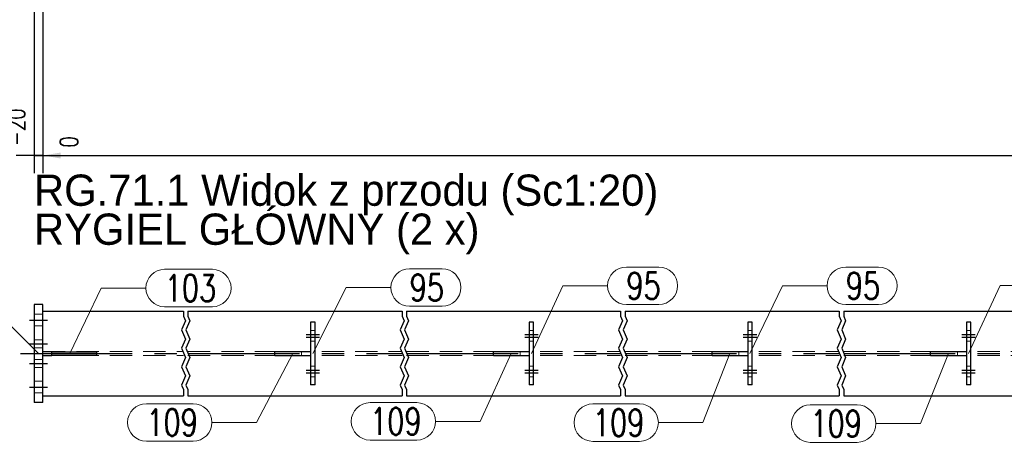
# Model space of a CAD drawing. Header units: millimetres. Extents: x 3528 to 4122, y 12541 to 12988.
# Tile 8 of 47: x 3583 to 3693, y 12707 to 12754. Entities that reach past the tile are written whole.
import ezdxf

# ---------------------------------------------------------------- set-up
doc = ezdxf.new("R2010")
doc.units = ezdxf.units.MM
doc.header["$LTSCALE"] = 10
doc.linetypes.add('HIDDEN', pattern=[0.375, 0.25, -0.125])
doc.linetypes.add('MITTE', pattern=[2, 1.25, -0.25, 0.25, -0.25])
doc.layers.get('Defpoints').update_dxf_attribs({"color": 1})
for name, color, linetype, lineweight in [('PS_DIM', 4, 'Continuous', 13), ('PS_Hidden', 2, 'HIDDEN', 9), ('PS_Pos', 1, 'Continuous', 15), ('PS_SOLID', 7, 'Continuous', 30)]:
    doc.layers.add(name, color=color, linetype=linetype, lineweight=lineweight)
doc.layers.add('PS_MID', color=5, linetype='MITTE')
doc.layers.add('PS_SHAPE', color=3, linetype='Continuous')
doc.styles.add('simplex', font='simplex.shx', dxfattribs={"width": 0.75})
doc.dimstyles.new('1_20_GŁ_DS1-LS20', dxfattribs={"dimtxt": 2, "dimasz": 2, "dimexe": 2, "dimexo": 5, "dimgap": 1, "dimtad": 1, "dimjust": 4, "dimdec": 0, "dimlfac": 20, "dimtxsty": 'simplex', "dimblk1": 'NONE', "dimsah": 1, "dimcen": 2, "dimclrd": 256, "dimclre": 256, "dimclrt": 4, "dimadec": 1, "dimazin": 0, "dimtfac": 1, "dimtdec": 0, "dimtmove": 2, "dimatfit": 3, "dimfxl": 1, "dimarcsym": 0})

# ---------------------------------------------------------------- blocks, each defined once
blk = doc.blocks.new('*X64')
at = {"color": 0}
for s, p in [('RG.71.1 Widok z przodu (Sc1:20)', (3584.58, 12619.49)), ('RYGIEL GŁÓWNY (2 x)', (3584.58, 12615.12))]:
    blk.add_text(s, height=3.5, dxfattribs=at).set_placement(p)
blk = doc.blocks.new('*D65')
at = {"layer": 'Defpoints', "color": 0, "transparency": 16777216}
for p in [(3584.58, 12771.01), (3585.58, 12762.92), (3585.58, 12739.15)]:
    blk.add_point(p, dxfattribs=at)
at = {"layer": 'PS_DIM', "lineweight": -2, "transparency": 16777216}
for p, q in [((3584.58, 12766.01), (3584.58, 12737.15)), ((3585.58, 12757.92), (3585.58, 12737.15)), ((3584.58, 12739.15), (3582.58, 12739.15)), ((3584.58, 12739.15), (3585.58, 12739.15)), ((3587.58, 12739.15), (3589.58, 12739.15))]:
    blk.add_line(p, q, dxfattribs=at)
at = {"layer": 'PS_DIM', "transparency": 16777216}
blk.add_solid([(3587.58, 12739.48), (3587.58, 12738.81), (3585.58, 12739.15)], dxfattribs=at)
at = {"layer": 'PS_DIM', "color": 4, "transparency": 16777216, "insert": (3582.56, 12742.31), "char_height": 2, "attachment_point": 5, "rotation": 90, "style": 'simplex'}
blk.add_mtext('-20', dxfattribs=at)
blk = doc.blocks.new('_None')
blk = doc.blocks.new('*D66')
at = {"layer": 'Defpoints', "color": 0, "transparency": 16777216}
for p in [(3585.58, 12771.01), (3585.58, 12762.92), (3585.58, 12739.15)]:
    blk.add_point(p, dxfattribs=at)
at = {"layer": 'PS_DIM', "lineweight": -2, "transparency": 16777216}
for p, q in [((3585.58, 12766.01), (3585.58, 12737.15)), ((3585.58, 12757.92), (3585.58, 12737.15)), ((3585.58, 12739.15), (3583.58, 12739.15)), ((3587.58, 12739.15), (3589.58, 12739.15))]:
    blk.add_line(p, q, dxfattribs=at)
at = {"layer": 'PS_DIM', "transparency": 16777216}
blk.add_solid([(3587.58, 12739.48), (3587.58, 12738.81), (3585.58, 12739.15)], dxfattribs=at)
at = {"layer": 'PS_DIM', "color": 4, "transparency": 16777216, "insert": (3588.51, 12740.67), "char_height": 2, "attachment_point": 5, "rotation": 90, "style": 'simplex'}
blk.add_mtext('0', dxfattribs=at)
blk = doc.blocks.new('*D67')
at = {"layer": 'Defpoints', "color": 0, "transparency": 16777216}
for p in [(3585.58, 12762.92), (3714.08, 12762.59), (3714.08, 12739.15)]:
    blk.add_point(p, dxfattribs=at)
at = {"layer": 'PS_DIM', "lineweight": -2, "transparency": 16777216}
for p, q in [((3585.58, 12757.92), (3585.58, 12737.15)), ((3714.08, 12757.59), (3714.08, 12737.15)), ((3585.58, 12739.15), (3712.08, 12739.15))]:
    blk.add_line(p, q, dxfattribs=at)
at = {"layer": 'PS_DIM', "transparency": 16777216}
blk.add_solid([(3712.08, 12739.48), (3712.08, 12738.81), (3714.08, 12739.15)], dxfattribs=at)
at = {"layer": 'PS_DIM', "color": 4, "transparency": 16777216, "insert": (3712.06, 12743.06), "char_height": 2, "attachment_point": 5, "rotation": 90, "style": 'simplex'}
blk.add_mtext('10261', dxfattribs=at)
blk = doc.blocks.new('*D68')
at = {"layer": 'Defpoints', "color": 0, "transparency": 16777216}
for p in [(3829.48, 12767.67), (3585.58, 12762.92), (3829.48, 12739.15)]:
    blk.add_point(p, dxfattribs=at)
at = {"layer": 'PS_DIM', "lineweight": -2, "transparency": 16777216}
for p, q in [((3829.48, 12762.67), (3829.48, 12737.15)), ((3585.58, 12757.92), (3585.58, 12737.15)), ((3585.58, 12739.15), (3827.48, 12739.15))]:
    blk.add_line(p, q, dxfattribs=at)
at = {"layer": 'PS_DIM', "transparency": 16777216}
blk.add_solid([(3827.48, 12739.48), (3827.48, 12738.81), (3829.48, 12739.15)], dxfattribs=at)
at = {"layer": 'PS_DIM', "color": 4, "transparency": 16777216, "insert": (3827.46, 12743.35), "char_height": 2, "attachment_point": 5, "rotation": 90, "style": 'simplex'}
blk.add_mtext('12569', dxfattribs=at)
blk = doc.blocks.new('*D69')
at = {"layer": 'Defpoints', "color": 0, "transparency": 16777216}
for p in [(3940.07, 12773.21), (3585.58, 12762.92), (3940.07, 12739.15)]:
    blk.add_point(p, dxfattribs=at)
at = {"layer": 'PS_DIM', "lineweight": -2, "transparency": 16777216}
for p, q in [((3940.07, 12768.21), (3940.07, 12737.15)), ((3585.58, 12757.92), (3585.58, 12737.15)), ((3585.58, 12739.15), (3938.07, 12739.15))]:
    blk.add_line(p, q, dxfattribs=at)
at = {"layer": 'PS_DIM', "transparency": 16777216}
blk.add_solid([(3938.07, 12739.48), (3938.07, 12738.81), (3940.07, 12739.15)], dxfattribs=at)
at = {"layer": 'PS_DIM', "color": 4, "transparency": 16777216, "insert": (3938.05, 12743.38), "char_height": 2, "attachment_point": 5, "rotation": 90, "style": 'simplex'}
blk.add_mtext('14780', dxfattribs=at)
blk = doc.blocks.new('*D70')
at = {"layer": 'Defpoints', "color": 0, "transparency": 16777216}
for p in [(3951.05, 12785.42), (3585.58, 12762.92), (3951.05, 12739.15)]:
    blk.add_point(p, dxfattribs=at)
at = {"layer": 'PS_DIM', "lineweight": -2, "transparency": 16777216}
for p, q in [((3951.05, 12780.42), (3951.05, 12737.15)), ((3585.58, 12757.92), (3585.58, 12737.15)), ((3585.58, 12739.15), (3949.05, 12739.15))]:
    blk.add_line(p, q, dxfattribs=at)
at = {"layer": 'PS_DIM', "transparency": 16777216}
blk.add_solid([(3949.05, 12739.48), (3949.05, 12738.81), (3951.05, 12739.15)], dxfattribs=at)
at = {"layer": 'PS_DIM', "color": 4, "transparency": 16777216, "insert": (3949.03, 12743.38), "char_height": 2, "attachment_point": 5, "rotation": 90, "style": 'simplex'}
blk.add_mtext('15000', dxfattribs=at)
blk = doc.blocks.new('*D71')
at = {"layer": 'Defpoints', "color": 0, "transparency": 16777216}
for p in [(3951.46, 12784.38), (3585.58, 12762.92), (3951.46, 12739.15)]:
    blk.add_point(p, dxfattribs=at)
at = {"layer": 'PS_DIM', "lineweight": -2, "transparency": 16777216}
for p, q in [((3951.46, 12779.38), (3951.46, 12737.15)), ((3585.58, 12757.92), (3585.58, 12737.15)), ((3585.58, 12739.15), (3949.46, 12739.15))]:
    blk.add_line(p, q, dxfattribs=at)
at = {"layer": 'PS_DIM', "transparency": 16777216}
blk.add_solid([(3949.46, 12739.48), (3949.46, 12738.81), (3951.46, 12739.15)], dxfattribs=at)
at = {"layer": 'PS_DIM', "color": 4, "transparency": 16777216, "insert": (3953.05, 12743.38), "char_height": 2, "attachment_point": 5, "rotation": 90, "style": 'simplex'}
blk.add_mtext('15008', dxfattribs=at)
blk = doc.blocks.new('*X330')
at = {"color": 1}
for p, q in [((3601.33, 12721.7), (3601.33, 12721.15)), ((3601.33, 12721.15), (3601.55, 12720.63)), ((3601.83, 12721.7), (3601.83, 12721.15)), ((3601.83, 12721.15), (3602.05, 12720.63)), ((3625.83, 12721.7), (3625.83, 12721.15)), ((3625.83, 12721.15), (3626.05, 12720.63)), ((3626.33, 12721.7), (3626.33, 12721.15)), ((3626.33, 12721.15), (3626.55, 12720.63)), ((3650.33, 12721.7), (3650.33, 12721.15)), ((3650.33, 12721.15), (3650.55, 12720.63)), ((3650.83, 12721.7), (3650.83, 12721.15)), ((3650.83, 12721.15), (3651.05, 12720.63)), ((3674.83, 12721.7), (3674.83, 12721.15)), ((3674.83, 12721.15), (3675.05, 12720.63)), ((3675.33, 12721.7), (3675.33, 12721.15)), ((3675.33, 12721.15), (3675.55, 12720.63)), ((3601.55, 12720.63), (3601.11, 12719.6)), ((3602.05, 12720.63), (3601.61, 12719.6)), ((3626.05, 12720.63), (3625.61, 12719.6)), ((3626.55, 12720.63), (3626.11, 12719.6)), ((3650.55, 12720.63), (3650.11, 12719.6)), ((3651.05, 12720.63), (3650.61, 12719.6)), ((3675.05, 12720.63), (3674.61, 12719.6)), ((3675.55, 12720.63), (3675.11, 12719.6)), ((3601.11, 12719.6), (3601.55, 12718.57)), ((3601.61, 12719.6), (3602.05, 12718.57)), ((3625.61, 12719.6), (3626.05, 12718.57)), ((3626.11, 12719.6), (3626.55, 12718.57)), ((3650.11, 12719.6), (3650.55, 12718.57)), ((3650.61, 12719.6), (3651.05, 12718.57)), ((3674.61, 12719.6), (3675.05, 12718.57)), ((3675.11, 12719.6), (3675.55, 12718.57)), ((3601.55, 12718.57), (3601.11, 12717.54)), ((3602.05, 12718.57), (3601.61, 12717.54)), ((3626.05, 12718.57), (3625.61, 12717.54)), ((3626.55, 12718.57), (3626.11, 12717.54)), ((3650.55, 12718.57), (3650.11, 12717.54)), ((3651.05, 12718.57), (3650.61, 12717.54)), ((3675.05, 12718.57), (3674.61, 12717.54)), ((3675.55, 12718.57), (3675.11, 12717.54)), ((3601.11, 12717.54), (3601.55, 12716.51)), ((3601.61, 12717.54), (3602.05, 12716.51)), ((3625.61, 12717.54), (3626.05, 12716.51)), ((3626.11, 12717.54), (3626.55, 12716.51)), ((3650.11, 12717.54), (3650.55, 12716.51)), ((3650.61, 12717.54), (3651.05, 12716.51)), ((3674.61, 12717.54), (3675.05, 12716.51)), ((3675.11, 12717.54), (3675.55, 12716.51)), ((3601.55, 12716.51), (3601.11, 12715.48)), ((3602.05, 12716.51), (3601.61, 12715.48)), ((3626.05, 12716.51), (3625.61, 12715.48)), ((3626.55, 12716.51), (3626.11, 12715.48)), ((3650.55, 12716.51), (3650.11, 12715.48)), ((3651.05, 12716.51), (3650.61, 12715.48)), ((3675.05, 12716.51), (3674.61, 12715.48)), ((3675.55, 12716.51), (3675.11, 12715.48)), ((3601.11, 12715.48), (3601.55, 12714.45)), ((3601.55, 12714.45), (3601.11, 12713.42)), ((3601.61, 12715.48), (3602.05, 12714.45)), ((3602.05, 12714.45), (3601.61, 12713.42)), ((3625.61, 12715.48), (3626.05, 12714.45)), ((3626.05, 12714.45), (3625.61, 12713.42)), ((3626.11, 12715.48), (3626.55, 12714.45)), ((3626.55, 12714.45), (3626.11, 12713.42)), ((3650.11, 12715.48), (3650.55, 12714.45)), ((3650.55, 12714.45), (3650.11, 12713.42)), ((3650.61, 12715.48), (3651.05, 12714.45)), ((3651.05, 12714.45), (3650.61, 12713.42)), ((3674.61, 12715.48), (3675.05, 12714.45)), ((3675.05, 12714.45), (3674.61, 12713.42)), ((3675.11, 12715.48), (3675.55, 12714.45)), ((3675.55, 12714.45), (3675.11, 12713.42)), ((3601.11, 12713.42), (3601.33, 12712.91)), ((3601.61, 12713.42), (3601.83, 12712.91)), ((3625.61, 12713.42), (3625.83, 12712.91)), ((3626.11, 12713.42), (3626.33, 12712.91)), ((3650.11, 12713.42), (3650.33, 12712.91)), ((3650.61, 12713.42), (3650.83, 12712.91)), ((3674.61, 12713.42), (3674.83, 12712.91)), ((3675.11, 12713.42), (3675.33, 12712.91)), ((3601.33, 12712.91), (3601.33, 12712.2)), ((3601.83, 12712.91), (3601.83, 12712.2)), ((3625.83, 12712.91), (3625.83, 12712.2)), ((3626.33, 12712.91), (3626.33, 12712.2)), ((3650.33, 12712.91), (3650.33, 12712.2)), ((3650.83, 12712.91), (3650.83, 12712.2)), ((3674.83, 12712.91), (3674.83, 12712.2)), ((3675.33, 12712.91), (3675.33, 12712.2))]:
    blk.add_line(p, q, dxfattribs=at)
at = {"layer": 'PS_Hidden', "color": 2, "linetype": 'HIDDEN'}
for p, q in [((3585.58, 12721.35), (3584.58, 12721.35)), ((3585.58, 12720.05), (3584.58, 12720.05)), ((3615.58, 12719.55), (3616.08, 12719.55)), ((3640.08, 12719.55), (3640.58, 12719.55)), ((3664.58, 12719.55), (3665.08, 12719.55)), ((3689.08, 12719.55), (3689.58, 12719.55)), ((3585.58, 12718.5), (3584.58, 12718.5)), ((3615.58, 12718.35), (3616.08, 12718.35)), ((3640.08, 12718.35), (3640.58, 12718.35)), ((3664.58, 12718.35), (3665.08, 12718.35)), ((3689.08, 12718.35), (3689.58, 12718.35)), ((3585.58, 12717.6), (3584.58, 12717.6)), ((3585.58, 12717.19), (3601.33, 12717.19)), ((3585.58, 12716.72), (3601.33, 12716.72)), ((3601.83, 12717.19), (3625.83, 12717.19)), ((3601.83, 12716.72), (3625.83, 12716.72)), ((3614.58, 12717.15), (3614.58, 12716.75)), ((3626.33, 12717.19), (3650.33, 12717.19)), ((3626.33, 12716.72), (3650.33, 12716.72)), ((3639.08, 12717.15), (3639.08, 12716.75)), ((3650.83, 12717.19), (3674.83, 12717.19)), ((3650.83, 12716.72), (3674.83, 12716.72)), ((3663.58, 12717.15), (3663.58, 12716.75)), ((3675.33, 12717.19), (3699.33, 12717.19)), ((3675.33, 12716.72), (3699.33, 12716.72)), ((3688.08, 12717.15), (3688.08, 12716.75)), ((3585.58, 12716.3), (3584.58, 12716.3)), ((3615.58, 12715.55), (3616.08, 12715.55)), ((3640.08, 12715.55), (3640.58, 12715.55)), ((3664.58, 12715.55), (3665.08, 12715.55)), ((3689.08, 12715.55), (3689.58, 12715.55)), ((3585.58, 12715.4), (3584.58, 12715.4)), ((3585.58, 12713.85), (3584.58, 12713.85)), ((3615.58, 12714.35), (3616.08, 12714.35)), ((3640.08, 12714.35), (3640.58, 12714.35)), ((3664.58, 12714.35), (3665.08, 12714.35)), ((3689.08, 12714.35), (3689.58, 12714.35)), ((3585.58, 12712.55), (3584.58, 12712.55))]:
    blk.add_line(p, q, dxfattribs=at)
at = {"layer": 'PS_MID', "color": 5, "linetype": 'MITTE'}
for p, q in [((3584.08, 12720.7), (3586.08, 12720.7)), ((3584.08, 12720.7), (3586.08, 12720.7)), ((3584.08, 12720.7), (3586.08, 12720.7)), ((3584.08, 12720.7), (3586.08, 12720.7)), ((3584.08, 12720.7), (3586.08, 12720.7)), ((3584.08, 12720.7), (3586.08, 12720.7)), ((3615.08, 12719.1), (3616.58, 12719.1)), ((3615.08, 12719.1), (3616.58, 12719.1)), ((3639.58, 12719.1), (3641.08, 12719.1)), ((3639.58, 12719.1), (3641.08, 12719.1)), ((3664.08, 12719.1), (3665.58, 12719.1)), ((3664.08, 12719.1), (3665.58, 12719.1)), ((3688.58, 12719.1), (3690.08, 12719.1)), ((3688.58, 12719.1), (3690.08, 12719.1)), ((3584.08, 12718.05), (3586.08, 12718.05)), ((3584.08, 12718.05), (3586.08, 12718.05)), ((3615.08, 12718.8), (3616.58, 12718.8)), ((3615.08, 12718.8), (3616.58, 12718.8)), ((3639.58, 12718.8), (3641.08, 12718.8)), ((3639.58, 12718.8), (3641.08, 12718.8)), ((3664.08, 12718.8), (3665.58, 12718.8)), ((3664.08, 12718.8), (3665.58, 12718.8)), ((3688.58, 12718.8), (3690.08, 12718.8)), ((3688.58, 12718.8), (3690.08, 12718.8)), ((3583.08, 12716.95), (3601.33, 12716.95)), ((3601.83, 12716.95), (3625.83, 12716.95)), ((3626.33, 12716.95), (3650.33, 12716.95)), ((3650.83, 12716.95), (3674.83, 12716.95)), ((3675.33, 12716.95), (3699.33, 12716.95)), ((3584.08, 12715.85), (3586.08, 12715.85)), ((3584.08, 12715.85), (3586.08, 12715.85)), ((3615.08, 12715.1), (3616.58, 12715.1)), ((3615.08, 12715.1), (3616.58, 12715.1)), ((3615.08, 12714.8), (3616.58, 12714.8)), ((3615.08, 12714.8), (3616.58, 12714.8)), ((3639.58, 12715.1), (3641.08, 12715.1)), ((3639.58, 12715.1), (3641.08, 12715.1)), ((3639.58, 12714.8), (3641.08, 12714.8)), ((3639.58, 12714.8), (3641.08, 12714.8)), ((3664.08, 12715.1), (3665.58, 12715.1)), ((3664.08, 12715.1), (3665.58, 12715.1)), ((3664.08, 12714.8), (3665.58, 12714.8)), ((3664.08, 12714.8), (3665.58, 12714.8)), ((3688.58, 12715.1), (3690.08, 12715.1)), ((3688.58, 12715.1), (3690.08, 12715.1)), ((3688.58, 12714.8), (3690.08, 12714.8)), ((3688.58, 12714.8), (3690.08, 12714.8)), ((3584.08, 12713.2), (3586.08, 12713.2)), ((3584.08, 12713.2), (3586.08, 12713.2)), ((3584.08, 12713.2), (3586.08, 12713.2)), ((3584.08, 12713.2), (3586.08, 12713.2)), ((3584.08, 12713.2), (3586.08, 12713.2)), ((3584.08, 12713.2), (3586.08, 12713.2))]:
    blk.add_line(p, q, dxfattribs=at)
at = {"layer": 'PS_SOLID', "color": 7, "linetype": 'Continuous'}
for p, q in [((3584.58, 12722.45), (3584.58, 12711.45)), ((3585.58, 12722.45), (3584.58, 12722.45)), ((3585.58, 12711.45), (3585.58, 12722.45)), ((3585.58, 12721.7), (3601.33, 12721.7)), ((3601.83, 12721.7), (3625.83, 12721.7)), ((3626.33, 12721.7), (3650.33, 12721.7)), ((3650.83, 12721.7), (3674.83, 12721.7)), ((3675.33, 12721.7), (3699.33, 12721.7)), ((3615.58, 12720.45), (3615.58, 12713.45)), ((3616.08, 12720.45), (3615.58, 12720.45)), ((3616.08, 12713.45), (3616.08, 12720.45)), ((3640.08, 12720.45), (3640.08, 12713.45)), ((3640.58, 12720.45), (3640.08, 12720.45)), ((3640.58, 12713.45), (3640.58, 12720.45)), ((3664.58, 12720.45), (3664.58, 12713.45)), ((3665.08, 12720.45), (3664.58, 12720.45)), ((3665.08, 12713.45), (3665.08, 12720.45)), ((3689.08, 12720.45), (3689.08, 12713.45)), ((3689.58, 12720.45), (3689.08, 12720.45)), ((3689.58, 12713.45), (3689.58, 12720.45)), ((3586.58, 12717.15), (3585.58, 12717.15)), ((3585.58, 12716.75), (3586.58, 12716.75)), ((3586.58, 12716.75), (3586.58, 12717.15)), ((3586.58, 12717.15), (3591.58, 12717.15)), ((3591.58, 12716.75), (3586.58, 12716.75)), ((3591.58, 12717.15), (3591.58, 12716.75)), ((3611.58, 12716.75), (3611.58, 12717.15)), ((3615.58, 12717.15), (3611.58, 12717.15)), ((3611.58, 12716.75), (3615.58, 12716.75)), ((3636.08, 12716.75), (3636.08, 12717.15)), ((3640.08, 12717.15), (3636.08, 12717.15)), ((3636.08, 12716.75), (3640.08, 12716.75)), ((3660.58, 12716.75), (3660.58, 12717.15)), ((3664.58, 12717.15), (3660.58, 12717.15)), ((3660.58, 12716.75), (3664.58, 12716.75)), ((3685.08, 12716.75), (3685.08, 12717.15)), ((3689.08, 12717.15), (3685.08, 12717.15)), ((3685.08, 12716.75), (3689.08, 12716.75)), ((3616.08, 12713.45), (3615.58, 12713.45)), ((3640.58, 12713.45), (3640.08, 12713.45)), ((3665.08, 12713.45), (3664.58, 12713.45)), ((3689.58, 12713.45), (3689.08, 12713.45)), ((3585.58, 12712.2), (3601.33, 12712.2)), ((3601.83, 12712.2), (3625.83, 12712.2)), ((3626.33, 12712.2), (3650.33, 12712.2)), ((3650.83, 12712.2), (3674.83, 12712.2)), ((3675.33, 12712.2), (3699.33, 12712.2)), ((3585.58, 12711.45), (3584.58, 12711.45))]:
    blk.add_line(p, q, dxfattribs=at)
blk = doc.blocks.new('*X341')
at = {"color": 1}
for p, q in [((3638.08, 12716.95), (3634.59, 12709.35)), ((3622.24, 12711.45), (3627.49, 12711.45)), ((3629.59, 12709.35), (3634.59, 12709.35)), ((3622.24, 12707.25), (3627.49, 12707.25))]:
    blk.add_line(p, q, dxfattribs=at)
for centre, start, end in [((3622.24, 12709.35), 90, 270), ((3627.49, 12709.35), 270, 90)]:
    blk.add_arc(centre, 2.1, start, end, dxfattribs=at)
at = {"color": 2, "style": 'simplex', "width": 0.75}
blk.add_text('109', height=3, dxfattribs=at).set_placement((3622.24, 12707.85))
blk = doc.blocks.new('*X342')
at = {"color": 1}
for p, q in [((3626.68, 12726.45), (3630.32, 12726.45)), ((3615.83, 12716.95), (3619.58, 12724.35)), ((3619.58, 12724.35), (3624.58, 12724.35)), ((3626.68, 12722.25), (3630.32, 12722.25))]:
    blk.add_line(p, q, dxfattribs=at)
for centre, start, end in [((3626.68, 12724.35), 90, 270), ((3630.32, 12724.35), 270, 90)]:
    blk.add_arc(centre, 2.1, start, end, dxfattribs=at)
at = {"color": 2, "style": 'simplex', "width": 0.75}
blk.add_text('95', height=3, dxfattribs=at).set_placement((3626.68, 12722.85))
blk = doc.blocks.new('*X343')
at = {"color": 1}
for p, q in [((3613.58, 12716.95), (3609.52, 12709.23)), ((3597.17, 12711.33), (3602.42, 12711.33)), ((3604.52, 12709.23), (3609.52, 12709.23)), ((3597.17, 12707.13), (3602.42, 12707.13))]:
    blk.add_line(p, q, dxfattribs=at)
for centre, start, end in [((3597.17, 12709.23), 90, 270), ((3602.42, 12709.23), 270, 90)]:
    blk.add_arc(centre, 2.1, start, end, dxfattribs=at)
at = {"color": 2, "style": 'simplex', "width": 0.75}
blk.add_text('109', height=3, dxfattribs=at).set_placement((3597.17, 12707.73))
blk = doc.blocks.new('*X344')
at = {"color": 1}
for p, q in [((3650.97, 12726.65), (3654.61, 12726.65)), ((3640.33, 12716.95), (3643.87, 12724.55)), ((3643.87, 12724.55), (3648.87, 12724.55)), ((3650.97, 12722.45), (3654.61, 12722.45))]:
    blk.add_line(p, q, dxfattribs=at)
for centre, start, end in [((3650.97, 12724.55), 90, 270), ((3654.61, 12724.55), 270, 90)]:
    blk.add_arc(centre, 2.1, start, end, dxfattribs=at)
at = {"color": 2, "style": 'simplex', "width": 0.75}
blk.add_text('95', height=3, dxfattribs=at).set_placement((3650.97, 12723.05))
blk = doc.blocks.new('*X345')
at = {"color": 1}
for p, q in [((3687.08, 12716.95), (3683.94, 12709.1)), ((3671.59, 12711.2), (3676.84, 12711.2)), ((3678.94, 12709.1), (3683.94, 12709.1)), ((3671.59, 12707), (3676.84, 12707))]:
    blk.add_line(p, q, dxfattribs=at)
for centre, start, end in [((3671.59, 12709.1), 90, 270), ((3676.84, 12709.1), 270, 90)]:
    blk.add_arc(centre, 2.1, start, end, dxfattribs=at)
at = {"color": 2, "style": 'simplex', "width": 0.75}
blk.add_text('109', height=3, dxfattribs=at).set_placement((3671.59, 12707.6))
blk = doc.blocks.new('*X346')
at = {"color": 1}
for p, q in [((3675.57, 12726.65), (3679.22, 12726.65)), ((3664.83, 12716.95), (3668.47, 12724.55)), ((3668.47, 12724.55), (3673.47, 12724.55)), ((3675.57, 12722.45), (3679.22, 12722.45))]:
    blk.add_line(p, q, dxfattribs=at)
for centre, start, end in [((3675.57, 12724.55), 90, 270), ((3679.22, 12724.55), 270, 90)]:
    blk.add_arc(centre, 2.1, start, end, dxfattribs=at)
at = {"color": 2, "style": 'simplex', "width": 0.75}
blk.add_text('95', height=3, dxfattribs=at).set_placement((3675.57, 12723.05))
blk = doc.blocks.new('*X347')
at = {"color": 1}
for p, q in [((3699.97, 12726.68), (3703.61, 12726.68)), ((3689.33, 12716.95), (3692.87, 12724.58)), ((3692.87, 12724.58), (3697.87, 12724.58)), ((3699.97, 12722.48), (3703.61, 12722.48))]:
    blk.add_line(p, q, dxfattribs=at)
for centre, start, end in [((3699.97, 12724.58), 90, 270), ((3703.61, 12724.58), 270, 90)]:
    blk.add_arc(centre, 2.1, start, end, dxfattribs=at)
at = {"color": 2, "style": 'simplex', "width": 0.75}
blk.add_text('95', height=3, dxfattribs=at).set_placement((3699.97, 12723.08))
blk = doc.blocks.new('*X348')
at = {"color": 1}
for p, q in [((3662.58, 12716.95), (3659.56, 12709.21)), ((3647.21, 12711.31), (3652.46, 12711.31)), ((3654.56, 12709.21), (3659.56, 12709.21)), ((3647.21, 12707.11), (3652.46, 12707.11))]:
    blk.add_line(p, q, dxfattribs=at)
for centre, start, end in [((3647.21, 12709.21), 90, 270), ((3652.46, 12709.21), 270, 90)]:
    blk.add_arc(centre, 2.1, start, end, dxfattribs=at)
at = {"color": 2, "style": 'simplex', "width": 0.75}
blk.add_text('109', height=3, dxfattribs=at).set_placement((3647.21, 12707.71))
blk = doc.blocks.new('*X360')
at = {"color": 1}
for p, q in [((3599.22, 12726.39), (3604.57, 12726.39)), ((3588.58, 12716.95), (3592.12, 12724.29)), ((3592.12, 12724.29), (3597.12, 12724.29)), ((3599.22, 12722.19), (3604.57, 12722.19))]:
    blk.add_line(p, q, dxfattribs=at)
for centre, start, end in [((3599.22, 12724.29), 90, 270), ((3604.57, 12724.29), 270, 90)]:
    blk.add_arc(centre, 2.1, start, end, dxfattribs=at)
at = {"color": 2, "style": 'simplex', "width": 0.75}
blk.add_text('103', height=3, dxfattribs=at).set_placement((3599.22, 12722.79))
blk = doc.blocks.new('*X361')
at = {"color": 1}
for p, q in [((3570.91, 12722.59), (3574.45, 12722.59)), ((3576.55, 12720.49), (3581.55, 12720.49)), ((3585.08, 12716.95), (3581.55, 12720.49)), ((3570.91, 12718.39), (3574.45, 12718.39))]:
    blk.add_line(p, q, dxfattribs=at)
for centre, start, end in [((3570.91, 12720.49), 90, 270), ((3574.45, 12720.49), 270, 90)]:
    blk.add_arc(centre, 2.1, start, end, dxfattribs=at)
at = {"color": 2, "style": 'simplex', "width": 0.75}
blk.add_text('86', height=3, dxfattribs=at).set_placement((3570.91, 12718.99))
blk = doc.blocks.new('*X362')
at = {"color": 1}
for p, q in [((3599.22, 12726.39), (3604.57, 12726.39)), ((3588.58, 12716.95), (3592.12, 12724.29)), ((3592.12, 12724.29), (3597.12, 12724.29)), ((3599.22, 12722.19), (3604.57, 12722.19))]:
    blk.add_line(p, q, dxfattribs=at)
for centre, start, end in [((3599.22, 12724.29), 90, 270), ((3604.57, 12724.29), 270, 90)]:
    blk.add_arc(centre, 2.1, start, end, dxfattribs=at)
at = {"color": 2, "style": 'simplex', "width": 0.75}
blk.add_text('103', height=3, dxfattribs=at).set_placement((3599.22, 12722.79))

msp = doc.modelspace()

# ---------------------------------------------------------------- block references
msp.add_blockref('*X64', (0, 114.02))
at = {"layer": 'PS_Pos'}
for name in ['*X344', '*X346', '*X347', '*X360', '*X362', '*X342', '*X361', '*X343', '*X341', '*X348', '*X345']:
    msp.add_blockref(name, (0, 0), dxfattribs=at)
at = {"layer": 'PS_SHAPE'}
msp.add_blockref('*X330', (0, 0), dxfattribs=at)

# ---------------------------------------------------------------- dimensions: what is measured, and where the dimension line sits
at = {"layer": 'PS_DIM'}
for base, p1, p2, text, picture, middle in [((3951.047, 12739.148), (3585.581, 12762.922), (3951.047, 12785.422), '15000', '*D70', (3949.027, 12743.383)), ((3951.456, 12739.148), (3585.581, 12762.922), (3951.456, 12784.382), '15008', '*D71', (3953.045, 12743.383)), ((3940.068, 12739.148), (3585.581, 12762.922), (3940.068, 12773.209), '14780', '*D69', (3938.048, 12743.383)), ((3585.581, 12739.148), (3584.581, 12771.012), (3585.581, 12762.922), '-20', '*D65', (3582.561, 12742.311)), ((3829.481, 12739.148), (3585.581, 12762.922), (3829.481, 12767.672), '12569', '*D68', (3827.461, 12743.347)), ((3714.081, 12739.148), (3585.581, 12762.922), (3714.081, 12762.593), '10261', '*D67', (3712.061, 12743.061))]:
    dim = msp.add_linear_dim(base=base, p1=p1, p2=p2, text=text, dimstyle='1_20_GŁ_DS1-LS20', dxfattribs=at)
    dim.commit()
    dim.dimension.update_dxf_attribs({"geometry": picture, "text_midpoint": middle, "dimtype": 128, "text_rotation": 90})
dim = msp.add_linear_dim(base=(3585.581382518, 12739.148299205), p1=(3585.581382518, 12762.922051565), p2=(3585.581382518, 12771.012035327), dimstyle='1_20_GŁ_DS1-LS20', dxfattribs=at)
dim.commit()
dim.dimension.update_dxf_attribs({"geometry": '*D66', "text_midpoint": (3588.512707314, 12740.668299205), "dimtype": 128, "text_rotation": 90})

doc.saveas('drawing.dxf')
